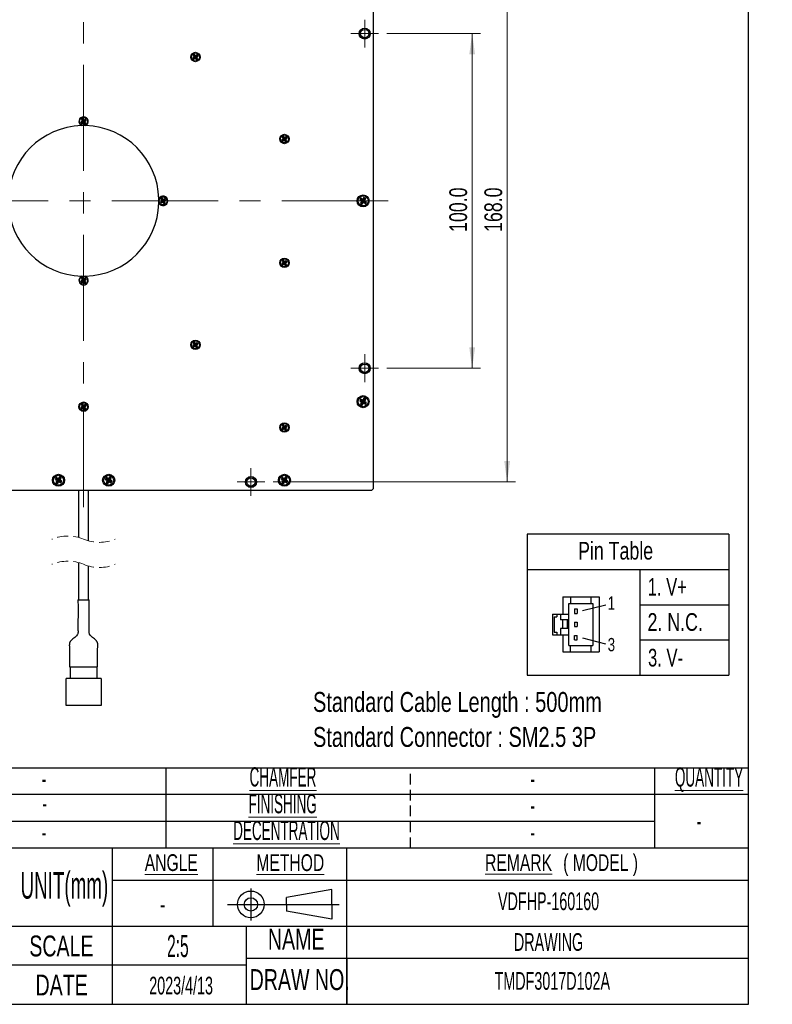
# Model space of a CAD drawing. Header units: millimetres. Extents: x 6 to 294, y 6 to 202.
# Tile 3 of 6: x 204 to 294, y 6 to 124. Entities that reach past the tile are written whole.
import ezdxf

# ---------------------------------------------------------------- set-up
doc = ezdxf.new("R2010")
doc.units = ezdxf.units.MM
doc.linetypes.add('CENTERX2', pattern=[20.32, 12.7, -2.54, 2.54, -2.54])
doc.linetypes.add('HIDDEN', pattern=[1.905, 1.27, -0.635])
doc.styles.add('SLDTEXTSTYLE0', font='TXT', dxfattribs={"width": 0.75})
doc.styles.add('SLDTEXTSTYLE1', font='TXT', dxfattribs={"width": 0.525})
doc.styles.add('SLDTEXTSTYLE2', font='TXT', dxfattribs={"width": 0.7})
doc.styles.add('SLDTEXTSTYLE5', font='TXT', dxfattribs={"width": 0.605})
doc.dimstyles.new('SLDDIMSTYLE0', dxfattribs={"dimtxt": 2.116667, "dimasz": 2.5, "dimexe": 0, "dimexo": 0.0625, "dimgap": 0.529167, "dimtad": 1, "dimdec": 1, "dimlfac": 2.5, "dimrnd": 1e-09, "dimzin": 4, "dimdsep": 46, "dimtxsty": 'SLDTEXTSTYLE0', "dimsah": 1, "dimcen": 0.09, "dimadec": 0, "dimazin": 1, "dimtfac": 1, "dimtdec": 1, "dimtofl": 0, "dimtmove": 0, "dimatfit": 3, "dimfxl": 1, "dimfrac": 2, "dimtolj": 1, "dimtzin": 12, "dimarcsym": 0})

# ---------------------------------------------------------------- blocks, each defined once
blk = doc.blocks.new('SW_NOTE_0')
at = {"color": 0, "linetype": 'Continuous', "lineweight": 0, "char_height": 2.3813, "attachment_point": 1, "style": 'SLDTEXTSTYLE0'}
for s, insert in [('Standard Cable Length : 500mm', (0, 3.07)), ('Standard Connector : SM2.5 3P', (0, -1.11))]:
    blk.add_mtext(s, dxfattribs=dict(at, insert=insert))
blk = doc.blocks.new('SW_NOTE_2')
at = {"color": 0, "linetype": 'Continuous', "lineweight": 0, "char_height": 2, "attachment_point": 2, "style": 'SLDTEXTSTYLE2'}
for s, insert in [('\\LREMARK', (4.5, 2.58)), ('( MODEL )', (14.3, 2.58))]:
    blk.add_mtext(s, dxfattribs=dict(at, insert=insert))
blk = doc.blocks.new('_D_7')
at = {"color": 7, "linetype": 'Continuous', "lineweight": 18}
for p, q in [((247.93, 122.49), (259.11, 122.49)), ((258.11, 122.49), (258.11, 82.49)), ((247.93, 82.49), (259.11, 82.49))]:
    blk.add_line(p, q, dxfattribs=at)
for points in [[(258.11, 122.49), (257.76, 119.99), (258.46, 119.99)], [(258.11, 82.49), (258.46, 84.99), (257.76, 84.99)]]:
    blk.add_solid(points, dxfattribs=at)
at = {"color": 7, "linetype": 'Continuous', "lineweight": 18, "insert": (255.38, 98.78), "char_height": 2.117, "attachment_point": 1, "rotation": 90, "style": 'SLDTEXTSTYLE0'}
blk.add_mtext('100.0', dxfattribs=at)
blk = doc.blocks.new('_D_9')
at = {"color": 7, "linetype": 'Continuous', "lineweight": 18}
for p, q in [((234.33, 136.09), (263.29, 136.09)), ((262.29, 136.09), (262.29, 68.89)), ((234.33, 68.89), (263.29, 68.89))]:
    blk.add_line(p, q, dxfattribs=at)
for points in [[(262.29, 136.09), (261.94, 133.59), (262.64, 133.59)], [(262.29, 68.89), (262.64, 71.39), (261.94, 71.39)]]:
    blk.add_solid(points, dxfattribs=at)
at = {"color": 7, "linetype": 'Continuous', "lineweight": 18, "insert": (259.57, 98.78), "char_height": 2.117, "attachment_point": 1, "rotation": 90, "style": 'SLDTEXTSTYLE0'}
blk.add_mtext('168.0', dxfattribs=at)
blk = doc.blocks.new('SW_CENTERMARKSYMBOL_2')
at = {"color": 0, "linetype": 'Continuous', "lineweight": 0}
for p, q in [((0, 1), (0, 1.66)), ((-1, 0), (-1.66, 0)), ((0, 0), (-1, 0)), ((0, 0), (0, 1)), ((0, 0), (0, -1)), ((0, 0), (1, 0)), ((1, 0), (1.66, 0)), ((0, -1), (0, -1.66))]:
    blk.add_line(p, q, dxfattribs=at)
blk = doc.blocks.new('SW_CENTERMARKSYMBOL_3')
at = {"color": 0, "linetype": 'Continuous', "lineweight": 0}
for p, q in [((0, 1), (0, 1.66)), ((-1, 0), (-1.66, 0)), ((0, 0), (-1, 0)), ((0, 0), (0, 1)), ((0, 0), (0, -1)), ((0, 0), (1, 0)), ((1, 0), (1.66, 0)), ((0, -1), (0, -1.66))]:
    blk.add_line(p, q, dxfattribs=at)
blk = doc.blocks.new('SW_CENTERMARKSYMBOL_4')
at = {"color": 0, "linetype": 'Continuous', "lineweight": 0}
for p, q in [((0, 1), (0, 1.66)), ((-1, 0), (-1.66, 0)), ((0, 0), (-1, 0)), ((0, 0), (0, 1)), ((0, 0), (0, -1)), ((0, 0), (1, 0)), ((1, 0), (1.66, 0)), ((0, -1), (0, -1.66))]:
    blk.add_line(p, q, dxfattribs=at)

msp = doc.modelspace()

# ---------------------------------------------------------------- linework, layer by layer
at = {"color": 7, "linetype": 'Continuous', "lineweight": 25}
for p, q in [((291.144, 6.453), (291.144, 199.039)), ((246.269, 136.891), (246.269, 68.091)), ((224.904, 119.717), (224.711, 119.591)), ((224.711, 119.591), (224.81, 119.44)), ((224.835, 119.565), (224.711, 119.591)), ((224.929, 120.008), (224.778, 119.909)), ((224.778, 119.909), (224.904, 119.717)), ((224.901, 119.884), (224.778, 119.909)), ((224.81, 119.44), (225.002, 119.566)), ((224.836, 119.564), (224.81, 119.44)), ((225.027, 119.691), (224.835, 119.565)), ((224.835, 119.565), (224.836, 119.564)), ((224.836, 119.564), (225.028, 119.689)), ((224.903, 119.885), (224.901, 119.884)), ((224.901, 119.884), (225.027, 119.691)), ((224.903, 119.885), (224.929, 120.008)), ((225.029, 119.692), (224.903, 119.885)), ((225.027, 119.691), (224.904, 119.717)), ((225.055, 119.815), (224.929, 120.008)), ((225.028, 119.689), (225.002, 119.566)), ((225.002, 119.566), (225.128, 119.374)), ((225.028, 119.689), (225.154, 119.497)), ((225.221, 119.818), (225.029, 119.692)), ((225.029, 119.692), (225.055, 119.815)), ((225.03, 119.691), (225.222, 119.816)), ((225.03, 119.691), (225.153, 119.665)), ((225.156, 119.498), (225.03, 119.691)), ((225.247, 119.941), (225.055, 119.815)), ((225.154, 119.497), (225.128, 119.374)), ((225.128, 119.374), (225.279, 119.472)), ((225.153, 119.665), (225.346, 119.79)), ((225.279, 119.472), (225.153, 119.665)), ((225.154, 119.497), (225.156, 119.498)), ((225.156, 119.498), (225.279, 119.472)), ((225.221, 119.818), (225.247, 119.941)), ((225.222, 119.816), (225.221, 119.818)), ((225.222, 119.816), (225.346, 119.79)), ((225.346, 119.79), (225.247, 119.941)), ((211.544, 112.017), (211.351, 111.891)), ((211.351, 111.891), (211.45, 111.74)), ((211.475, 111.865), (211.351, 111.891)), ((211.569, 112.308), (211.418, 112.209)), ((211.418, 112.209), (211.544, 112.017)), ((211.541, 112.184), (211.418, 112.209)), ((211.45, 111.74), (211.642, 111.866)), ((211.476, 111.864), (211.45, 111.74)), ((211.667, 111.991), (211.475, 111.865)), ((211.475, 111.865), (211.476, 111.864)), ((211.476, 111.864), (211.668, 111.989)), ((211.543, 112.185), (211.541, 112.184)), ((211.541, 112.184), (211.667, 111.991)), ((211.543, 112.185), (211.569, 112.308)), ((211.669, 111.992), (211.543, 112.185)), ((211.667, 111.991), (211.544, 112.017)), ((211.695, 112.115), (211.569, 112.308)), ((211.668, 111.989), (211.642, 111.866)), ((211.642, 111.866), (211.768, 111.674)), ((211.668, 111.989), (211.794, 111.797)), ((211.861, 112.118), (211.669, 111.992)), ((211.669, 111.992), (211.695, 112.115)), ((211.67, 111.991), (211.862, 112.116)), ((211.67, 111.991), (211.793, 111.965)), ((211.796, 111.798), (211.67, 111.991)), ((211.887, 112.241), (211.695, 112.115)), ((211.793, 111.965), (211.986, 112.09)), ((211.919, 111.772), (211.793, 111.965)), ((211.861, 112.118), (211.887, 112.241)), ((211.862, 112.116), (211.861, 112.118)), ((211.862, 112.116), (211.986, 112.09)), ((211.986, 112.09), (211.887, 112.241)), ((211.794, 111.797), (211.768, 111.674)), ((211.768, 111.674), (211.919, 111.772)), ((211.794, 111.797), (211.796, 111.798)), ((211.796, 111.798), (211.919, 111.772)), ((235.544, 109.917), (235.351, 109.791)), ((235.351, 109.791), (235.45, 109.64)), ((235.475, 109.765), (235.351, 109.791)), ((235.569, 110.208), (235.418, 110.109)), ((235.418, 110.109), (235.544, 109.917)), ((235.541, 110.084), (235.418, 110.109)), ((235.45, 109.64), (235.642, 109.766)), ((235.476, 109.764), (235.45, 109.64)), ((235.667, 109.891), (235.475, 109.765)), ((235.475, 109.765), (235.476, 109.764)), ((235.476, 109.764), (235.668, 109.889)), ((235.543, 110.085), (235.541, 110.084)), ((235.541, 110.084), (235.667, 109.891)), ((235.543, 110.085), (235.569, 110.208)), ((235.669, 109.892), (235.543, 110.085)), ((235.667, 109.891), (235.544, 109.917)), ((235.695, 110.015), (235.569, 110.208)), ((235.668, 109.889), (235.642, 109.766)), ((235.642, 109.766), (235.768, 109.574)), ((235.668, 109.889), (235.794, 109.697)), ((235.861, 110.018), (235.669, 109.892)), ((235.669, 109.892), (235.695, 110.015)), ((235.67, 109.891), (235.862, 110.016)), ((235.67, 109.891), (235.793, 109.865)), ((235.796, 109.698), (235.67, 109.891)), ((235.887, 110.141), (235.695, 110.015)), ((235.794, 109.697), (235.768, 109.574)), ((235.768, 109.574), (235.919, 109.672)), ((235.793, 109.865), (235.986, 109.99)), ((235.919, 109.672), (235.793, 109.865)), ((235.794, 109.697), (235.796, 109.698)), ((235.796, 109.698), (235.919, 109.672)), ((235.861, 110.018), (235.887, 110.141)), ((235.862, 110.016), (235.861, 110.018)), ((235.862, 110.016), (235.986, 109.99)), ((235.986, 109.99), (235.887, 110.141)), ((221.044, 102.517), (220.851, 102.391)), ((221.069, 102.808), (220.918, 102.709)), ((220.918, 102.709), (221.044, 102.517)), ((221.041, 102.684), (220.918, 102.709)), ((221.167, 102.491), (220.975, 102.365)), ((220.976, 102.364), (221.168, 102.489)), ((221.043, 102.685), (221.041, 102.684)), ((221.041, 102.684), (221.167, 102.491)), ((221.043, 102.685), (221.069, 102.808)), ((221.169, 102.492), (221.043, 102.685)), ((221.167, 102.491), (221.044, 102.517)), ((221.195, 102.615), (221.069, 102.808)), ((221.168, 102.489), (221.142, 102.366)), ((221.168, 102.489), (221.294, 102.297)), ((221.361, 102.618), (221.169, 102.492)), ((221.169, 102.492), (221.195, 102.615)), ((221.17, 102.491), (221.362, 102.616)), ((221.17, 102.491), (221.293, 102.465)), ((221.296, 102.298), (221.17, 102.491)), ((221.387, 102.741), (221.195, 102.615)), ((221.293, 102.465), (221.486, 102.59)), ((221.419, 102.272), (221.293, 102.465)), ((221.361, 102.618), (221.387, 102.741)), ((221.362, 102.616), (221.361, 102.618)), ((221.362, 102.616), (221.486, 102.59)), ((221.486, 102.59), (221.387, 102.741)), ((244.795, 102.806), (244.666, 102.603)), ((244.789, 102.631), (244.666, 102.603)), ((244.666, 102.603), (244.903, 102.454)), ((244.903, 102.454), (244.753, 102.217)), ((244.822, 102.683), (244.789, 102.631)), ((244.789, 102.631), (245.026, 102.481)), ((245.031, 102.656), (244.795, 102.806)), ((244.822, 102.683), (244.795, 102.806)), ((245.059, 102.534), (244.822, 102.683)), ((245.026, 102.481), (244.876, 102.245)), ((245.026, 102.481), (244.903, 102.454)), ((244.929, 102.211), (245.078, 102.448)), ((245.181, 102.893), (245.031, 102.656)), ((245.059, 102.534), (245.031, 102.656)), ((245.209, 102.77), (245.059, 102.534)), ((245.078, 102.448), (245.106, 102.325)), ((245.078, 102.448), (245.315, 102.298)), ((245.111, 102.5), (245.261, 102.737)), ((245.111, 102.5), (245.234, 102.528)), ((245.348, 102.351), (245.111, 102.5)), ((245.384, 102.765), (245.181, 102.893)), ((245.209, 102.77), (245.181, 102.893)), ((245.261, 102.737), (245.209, 102.77)), ((245.234, 102.528), (245.384, 102.765)), ((245.471, 102.378), (245.234, 102.528)), ((245.261, 102.737), (245.384, 102.765)), ((220.851, 102.391), (220.95, 102.24)), ((220.975, 102.365), (220.851, 102.391)), ((220.95, 102.24), (221.142, 102.366)), ((220.976, 102.364), (220.95, 102.24)), ((220.975, 102.365), (220.976, 102.364)), ((221.142, 102.366), (221.268, 102.174)), ((221.294, 102.297), (221.268, 102.174)), ((221.268, 102.174), (221.419, 102.272)), ((221.294, 102.297), (221.296, 102.298)), ((221.296, 102.298), (221.419, 102.272)), ((244.876, 102.245), (244.753, 102.217)), ((244.753, 102.217), (244.956, 102.089)), ((244.876, 102.245), (244.929, 102.211)), ((244.929, 102.211), (244.956, 102.089)), ((244.956, 102.089), (245.106, 102.325)), ((245.106, 102.325), (245.343, 102.176)), ((245.315, 102.298), (245.348, 102.351)), ((245.315, 102.298), (245.343, 102.176)), ((245.343, 102.176), (245.471, 102.378)), ((245.348, 102.351), (245.471, 102.378)), ((235.569, 95.408), (235.418, 95.309)), ((235.543, 95.285), (235.569, 95.408)), ((235.695, 95.215), (235.569, 95.408)), ((235.887, 95.341), (235.695, 95.215)), ((235.861, 95.218), (235.887, 95.341)), ((235.986, 95.19), (235.887, 95.341)), ((235.544, 95.117), (235.351, 94.991)), ((235.351, 94.991), (235.45, 94.84)), ((235.475, 94.965), (235.351, 94.991)), ((235.418, 95.309), (235.544, 95.117)), ((235.541, 95.284), (235.418, 95.309)), ((235.45, 94.84), (235.642, 94.966)), ((235.476, 94.964), (235.45, 94.84)), ((235.667, 95.091), (235.475, 94.965)), ((235.475, 94.965), (235.476, 94.964)), ((235.476, 94.964), (235.668, 95.089)), ((235.543, 95.285), (235.541, 95.284)), ((235.541, 95.284), (235.667, 95.091)), ((235.669, 95.092), (235.543, 95.285)), ((235.667, 95.091), (235.544, 95.117)), ((235.668, 95.089), (235.642, 94.966)), ((235.642, 94.966), (235.768, 94.774)), ((235.668, 95.089), (235.794, 94.897)), ((235.861, 95.218), (235.669, 95.092)), ((235.669, 95.092), (235.695, 95.215)), ((235.67, 95.091), (235.862, 95.216)), ((235.67, 95.091), (235.793, 95.065)), ((235.796, 94.898), (235.67, 95.091)), ((235.794, 94.897), (235.768, 94.774)), ((235.768, 94.774), (235.919, 94.872)), ((235.793, 95.065), (235.986, 95.19)), ((235.919, 94.872), (235.793, 95.065)), ((235.794, 94.897), (235.796, 94.898)), ((235.796, 94.898), (235.919, 94.872)), ((235.862, 95.216), (235.861, 95.218)), ((235.862, 95.216), (235.986, 95.19)), ((211.544, 93.017), (211.351, 92.891)), ((211.569, 93.308), (211.418, 93.209)), ((211.418, 93.209), (211.544, 93.017)), ((211.541, 93.184), (211.418, 93.209)), ((211.667, 92.991), (211.475, 92.865)), ((211.476, 92.864), (211.668, 92.989)), ((211.543, 93.185), (211.541, 93.184)), ((211.541, 93.184), (211.667, 92.991)), ((211.543, 93.185), (211.569, 93.308)), ((211.669, 92.992), (211.543, 93.185)), ((211.667, 92.991), (211.544, 93.017)), ((211.695, 93.115), (211.569, 93.308)), ((211.668, 92.989), (211.642, 92.866)), ((211.668, 92.989), (211.794, 92.797)), ((211.861, 93.118), (211.669, 92.992)), ((211.669, 92.992), (211.695, 93.115)), ((211.67, 92.991), (211.862, 93.116)), ((211.67, 92.991), (211.793, 92.965)), ((211.796, 92.798), (211.67, 92.991)), ((211.887, 93.241), (211.695, 93.115)), ((211.793, 92.965), (211.986, 93.09)), ((211.861, 93.118), (211.887, 93.241)), ((211.862, 93.116), (211.861, 93.118)), ((211.862, 93.116), (211.986, 93.09)), ((211.986, 93.09), (211.887, 93.241)), ((211.351, 92.891), (211.45, 92.74)), ((211.475, 92.865), (211.351, 92.891)), ((211.45, 92.74), (211.642, 92.866)), ((211.476, 92.864), (211.45, 92.74)), ((211.475, 92.865), (211.476, 92.864)), ((211.642, 92.866), (211.768, 92.674)), ((211.794, 92.797), (211.768, 92.674)), ((211.768, 92.674), (211.919, 92.772)), ((211.919, 92.772), (211.793, 92.965)), ((211.794, 92.797), (211.796, 92.798)), ((211.796, 92.798), (211.919, 92.772)), ((224.904, 85.317), (224.711, 85.191)), ((224.711, 85.191), (224.81, 85.04)), ((224.835, 85.165), (224.711, 85.191)), ((224.929, 85.608), (224.778, 85.509)), ((224.778, 85.509), (224.904, 85.317)), ((224.901, 85.484), (224.778, 85.509)), ((224.81, 85.04), (225.002, 85.166)), ((224.836, 85.164), (224.81, 85.04)), ((225.027, 85.291), (224.835, 85.165)), ((224.835, 85.165), (224.836, 85.164)), ((224.836, 85.164), (225.028, 85.289)), ((224.903, 85.485), (224.901, 85.484)), ((224.901, 85.484), (225.027, 85.291)), ((224.903, 85.485), (224.929, 85.608)), ((225.029, 85.292), (224.903, 85.485)), ((225.027, 85.291), (224.904, 85.317)), ((225.055, 85.415), (224.929, 85.608)), ((225.028, 85.289), (225.002, 85.166)), ((225.002, 85.166), (225.128, 84.974)), ((225.028, 85.289), (225.154, 85.097)), ((225.221, 85.418), (225.029, 85.292)), ((225.029, 85.292), (225.055, 85.415)), ((225.03, 85.291), (225.222, 85.416)), ((225.03, 85.291), (225.153, 85.265)), ((225.156, 85.098), (225.03, 85.291)), ((225.247, 85.541), (225.055, 85.415)), ((225.154, 85.097), (225.128, 84.974)), ((225.128, 84.974), (225.279, 85.072)), ((225.153, 85.265), (225.346, 85.39)), ((225.279, 85.072), (225.153, 85.265)), ((225.154, 85.097), (225.156, 85.098)), ((225.156, 85.098), (225.279, 85.072)), ((225.221, 85.418), (225.247, 85.541)), ((225.222, 85.416), (225.221, 85.418)), ((225.222, 85.416), (225.346, 85.39)), ((225.346, 85.39), (225.247, 85.541)), ((245.181, 78.893), (245.031, 78.656)), ((245.384, 78.765), (245.181, 78.893)), ((245.209, 78.77), (245.181, 78.893)), ((211.544, 77.917), (211.351, 77.791)), ((211.351, 77.791), (211.45, 77.64)), ((211.475, 77.765), (211.351, 77.791)), ((211.569, 78.208), (211.418, 78.109)), ((211.418, 78.109), (211.544, 77.917)), ((211.541, 78.084), (211.418, 78.109)), ((211.45, 77.64), (211.642, 77.766)), ((211.476, 77.764), (211.45, 77.64)), ((211.667, 77.891), (211.475, 77.765)), ((211.475, 77.765), (211.476, 77.764)), ((211.476, 77.764), (211.668, 77.889)), ((211.543, 78.085), (211.541, 78.084)), ((211.541, 78.084), (211.667, 77.891)), ((211.543, 78.085), (211.569, 78.208)), ((211.669, 77.892), (211.543, 78.085)), ((211.667, 77.891), (211.544, 77.917)), ((211.695, 78.015), (211.569, 78.208)), ((211.668, 77.889), (211.642, 77.766)), ((211.642, 77.766), (211.768, 77.574)), ((211.668, 77.889), (211.794, 77.697)), ((211.861, 78.018), (211.669, 77.892)), ((211.669, 77.892), (211.695, 78.015)), ((211.67, 77.891), (211.862, 78.016)), ((211.67, 77.891), (211.793, 77.865)), ((211.796, 77.698), (211.67, 77.891)), ((211.887, 78.141), (211.695, 78.015)), ((211.794, 77.697), (211.768, 77.574)), ((211.793, 77.865), (211.986, 77.99)), ((211.919, 77.672), (211.793, 77.865)), ((211.794, 77.697), (211.796, 77.698)), ((211.796, 77.698), (211.919, 77.672)), ((211.861, 78.018), (211.887, 78.141)), ((211.862, 78.016), (211.861, 78.018)), ((211.862, 78.016), (211.986, 77.99)), ((211.986, 77.99), (211.887, 78.141)), ((244.795, 78.806), (244.666, 78.603)), ((244.789, 78.631), (244.666, 78.603)), ((244.666, 78.603), (244.903, 78.454)), ((244.903, 78.454), (244.753, 78.217)), ((244.876, 78.245), (244.753, 78.217)), ((244.753, 78.217), (244.956, 78.089)), ((244.822, 78.683), (244.789, 78.631)), ((244.789, 78.631), (245.026, 78.481)), ((245.031, 78.656), (244.795, 78.806)), ((244.822, 78.683), (244.795, 78.806)), ((245.059, 78.534), (244.822, 78.683)), ((245.026, 78.481), (244.876, 78.245)), ((244.876, 78.245), (244.929, 78.211)), ((245.026, 78.481), (244.903, 78.454)), ((244.929, 78.211), (245.078, 78.448)), ((244.929, 78.211), (244.956, 78.089)), ((244.956, 78.089), (245.106, 78.325)), ((245.059, 78.534), (245.031, 78.656)), ((245.209, 78.77), (245.059, 78.534)), ((245.078, 78.448), (245.106, 78.325)), ((245.078, 78.448), (245.315, 78.298)), ((245.106, 78.325), (245.343, 78.176)), ((245.111, 78.5), (245.261, 78.737)), ((245.111, 78.5), (245.234, 78.528)), ((245.348, 78.351), (245.111, 78.5)), ((245.261, 78.737), (245.209, 78.77)), ((245.234, 78.528), (245.384, 78.765)), ((245.471, 78.378), (245.234, 78.528)), ((245.261, 78.737), (245.384, 78.765)), ((245.315, 78.298), (245.348, 78.351)), ((245.315, 78.298), (245.343, 78.176)), ((245.343, 78.176), (245.471, 78.378)), ((245.348, 78.351), (245.471, 78.378)), ((211.768, 77.574), (211.919, 77.672)), ((235.544, 75.437), (235.351, 75.311)), ((235.569, 75.728), (235.418, 75.629)), ((235.418, 75.629), (235.544, 75.437)), ((235.541, 75.604), (235.418, 75.629)), ((235.667, 75.411), (235.475, 75.285)), ((235.476, 75.284), (235.668, 75.409)), ((235.543, 75.605), (235.541, 75.604)), ((235.541, 75.604), (235.667, 75.411)), ((235.543, 75.605), (235.569, 75.728)), ((235.669, 75.412), (235.543, 75.605)), ((235.667, 75.411), (235.544, 75.437)), ((235.695, 75.535), (235.569, 75.728)), ((235.668, 75.409), (235.642, 75.286)), ((235.668, 75.409), (235.794, 75.217)), ((235.861, 75.538), (235.669, 75.412)), ((235.669, 75.412), (235.695, 75.535)), ((235.67, 75.411), (235.862, 75.536)), ((235.67, 75.411), (235.793, 75.385)), ((235.796, 75.218), (235.67, 75.411)), ((235.887, 75.661), (235.695, 75.535)), ((235.793, 75.385), (235.986, 75.51)), ((235.919, 75.192), (235.793, 75.385)), ((235.861, 75.538), (235.887, 75.661)), ((235.862, 75.536), (235.861, 75.538)), ((235.862, 75.536), (235.986, 75.51)), ((235.986, 75.51), (235.887, 75.661)), ((235.351, 75.311), (235.45, 75.16)), ((235.475, 75.285), (235.351, 75.311)), ((235.45, 75.16), (235.642, 75.286)), ((235.476, 75.284), (235.45, 75.16)), ((235.475, 75.285), (235.476, 75.284)), ((235.642, 75.286), (235.768, 75.094)), ((235.794, 75.217), (235.768, 75.094)), ((235.768, 75.094), (235.919, 75.192)), ((235.794, 75.217), (235.796, 75.218)), ((235.796, 75.218), (235.919, 75.192)), ((208.781, 69.493), (208.631, 69.256)), ((208.984, 69.365), (208.781, 69.493)), ((208.809, 69.37), (208.781, 69.493)), ((214.781, 69.493), (214.631, 69.256)), ((214.984, 69.365), (214.781, 69.493)), ((214.809, 69.37), (214.781, 69.493)), ((235.781, 69.493), (235.631, 69.256)), ((235.984, 69.365), (235.781, 69.493)), ((235.809, 69.37), (235.781, 69.493)), ((208.395, 69.406), (208.266, 69.203)), ((208.389, 69.231), (208.266, 69.203)), ((208.266, 69.203), (208.503, 69.054)), ((208.503, 69.054), (208.353, 68.817)), ((208.476, 68.845), (208.353, 68.817)), ((208.353, 68.817), (208.556, 68.689)), ((208.422, 69.283), (208.389, 69.231)), ((208.389, 69.231), (208.626, 69.081)), ((208.631, 69.256), (208.395, 69.406)), ((208.422, 69.283), (208.395, 69.406)), ((208.659, 69.134), (208.422, 69.283)), ((208.626, 69.081), (208.476, 68.845)), ((208.476, 68.845), (208.529, 68.811)), ((208.626, 69.081), (208.503, 69.054)), ((208.529, 68.811), (208.678, 69.048)), ((208.529, 68.811), (208.556, 68.689)), ((208.556, 68.689), (208.706, 68.925)), ((208.659, 69.134), (208.631, 69.256)), ((208.809, 69.37), (208.659, 69.134)), ((208.678, 69.048), (208.706, 68.925)), ((208.678, 69.048), (208.915, 68.898)), ((208.706, 68.925), (208.943, 68.776)), ((208.711, 69.1), (208.861, 69.337)), ((208.711, 69.1), (208.834, 69.128)), ((208.948, 68.951), (208.711, 69.1)), ((208.861, 69.337), (208.809, 69.37)), ((208.834, 69.128), (208.984, 69.365)), ((209.071, 68.978), (208.834, 69.128)), ((208.861, 69.337), (208.984, 69.365)), ((208.915, 68.898), (208.948, 68.951)), ((208.915, 68.898), (208.943, 68.776)), ((208.943, 68.776), (209.071, 68.978)), ((208.948, 68.951), (209.071, 68.978)), ((214.395, 69.406), (214.266, 69.203)), ((214.389, 69.231), (214.266, 69.203)), ((214.266, 69.203), (214.503, 69.054)), ((214.503, 69.054), (214.353, 68.817)), ((214.476, 68.845), (214.353, 68.817)), ((214.353, 68.817), (214.556, 68.689)), ((214.422, 69.283), (214.389, 69.231)), ((214.389, 69.231), (214.626, 69.081)), ((214.631, 69.256), (214.395, 69.406)), ((214.422, 69.283), (214.395, 69.406)), ((214.659, 69.134), (214.422, 69.283)), ((214.626, 69.081), (214.476, 68.845)), ((214.476, 68.845), (214.529, 68.811)), ((214.626, 69.081), (214.503, 69.054)), ((214.529, 68.811), (214.678, 69.048)), ((214.529, 68.811), (214.556, 68.689)), ((214.556, 68.689), (214.706, 68.925)), ((214.659, 69.134), (214.631, 69.256)), ((214.809, 69.37), (214.659, 69.134)), ((214.678, 69.048), (214.706, 68.925)), ((214.678, 69.048), (214.915, 68.898)), ((214.706, 68.925), (214.943, 68.776)), ((214.711, 69.1), (214.861, 69.337)), ((214.711, 69.1), (214.834, 69.128)), ((214.948, 68.951), (214.711, 69.1)), ((214.861, 69.337), (214.809, 69.37)), ((214.834, 69.128), (214.984, 69.365)), ((215.071, 68.978), (214.834, 69.128)), ((214.861, 69.337), (214.984, 69.365)), ((214.915, 68.898), (214.948, 68.951)), ((214.915, 68.898), (214.943, 68.776)), ((214.943, 68.776), (215.071, 68.978)), ((214.948, 68.951), (215.071, 68.978)), ((235.395, 69.406), (235.266, 69.203)), ((235.389, 69.231), (235.266, 69.203)), ((235.266, 69.203), (235.503, 69.054)), ((235.503, 69.054), (235.353, 68.817)), ((235.476, 68.845), (235.353, 68.817)), ((235.353, 68.817), (235.556, 68.689)), ((235.422, 69.283), (235.389, 69.231)), ((235.389, 69.231), (235.626, 69.081)), ((235.631, 69.256), (235.395, 69.406)), ((235.422, 69.283), (235.395, 69.406)), ((235.659, 69.134), (235.422, 69.283)), ((235.626, 69.081), (235.476, 68.845)), ((235.476, 68.845), (235.529, 68.811)), ((235.626, 69.081), (235.503, 69.054)), ((235.529, 68.811), (235.678, 69.048)), ((235.529, 68.811), (235.556, 68.689)), ((235.556, 68.689), (235.706, 68.925)), ((235.659, 69.134), (235.631, 69.256)), ((235.809, 69.37), (235.659, 69.134)), ((235.678, 69.048), (235.706, 68.925)), ((235.678, 69.048), (235.915, 68.898)), ((235.706, 68.925), (235.943, 68.776)), ((235.711, 69.1), (235.861, 69.337)), ((235.711, 69.1), (235.834, 69.128)), ((235.948, 68.951), (235.711, 69.1)), ((235.861, 69.337), (235.809, 69.37)), ((235.834, 69.128), (235.984, 69.365)), ((236.071, 68.978), (235.834, 69.128)), ((235.861, 69.337), (235.984, 69.365)), ((235.915, 68.898), (235.948, 68.951)), ((235.915, 68.898), (235.943, 68.776)), ((235.943, 68.776), (236.071, 68.978)), ((235.948, 68.951), (236.071, 68.978)), ((246.069, 67.891), (177.269, 67.891)), ((211.069, 67.891), (211.069, 62.256)), ((212.269, 61.844), (212.269, 67.891)), ((246.069, 67.891), (246.269, 68.091)), ((288.789, 62.64), (264.677, 62.64)), ((264.677, 62.64), (264.677, 45.795)), ((288.789, 62.64), (288.789, 45.795)), ((211.069, 59.256), (211.069, 54.808)), ((212.269, 54.808), (212.269, 58.844)), ((264.677, 58.429), (288.789, 58.429)), ((278.136, 58.429), (278.136, 45.795)), ((210.989, 54.808), (212.349, 54.808)), ((268.947, 55.181), (273.277, 55.181)), ((268.947, 55.181), (268.947, 53.079)), ((269.677, 54.366), (272.53, 54.366)), ((269.677, 49.334), (269.677, 54.366)), ((269.865, 55.181), (269.865, 54.366)), ((271.279, 53.522), (274.067, 54.215)), ((272.318, 54.366), (272.318, 55.181)), ((272.53, 54.366), (272.53, 49.334)), ((273.277, 55.181), (273.277, 48.598)), ((278.136, 54.218), (288.789, 54.218)), ((267.701, 53.079), (269.677, 53.079)), ((267.701, 53.079), (267.701, 50.612)), ((268.221, 53.079), (268.221, 52.776)), ((268.657, 53.079), (268.657, 52.395)), ((270.345, 53.707), (270.345, 53.188)), ((270.345, 53.707), (270.653, 53.707)), ((270.345, 53.188), (270.653, 53.188)), ((270.653, 53.707), (270.653, 53.188)), ((267.923, 52.776), (267.923, 50.922)), ((267.923, 52.776), (268.221, 52.776)), ((269.677, 52.395), (268.657, 52.395)), ((268.894, 52.395), (268.894, 51.381)), ((269.469, 52.395), (269.469, 51.381)), ((270.345, 52.14), (270.345, 51.62)), ((270.345, 52.14), (270.653, 52.14)), ((270.653, 52.14), (270.653, 51.62)), ((267.701, 50.612), (269.677, 50.612)), ((267.923, 50.922), (268.221, 50.922)), ((268.221, 50.922), (268.221, 50.612)), ((269.677, 51.381), (268.657, 51.381)), ((268.657, 51.381), (268.657, 50.612)), ((268.944, 50.612), (268.944, 48.598)), ((270.345, 51.62), (270.653, 51.62)), ((270.345, 50.54), (270.653, 50.54)), ((270.345, 50.012), (270.345, 50.54)), ((270.345, 50.012), (270.653, 50.012)), ((270.653, 50.012), (270.653, 50.54)), ((271.279, 50.25), (274.059, 49.555)), ((278.136, 50.006), (288.789, 50.006)), ((268.944, 48.598), (273.277, 48.598)), ((269.677, 49.334), (272.53, 49.334)), ((269.865, 48.598), (269.865, 49.334)), ((272.318, 48.598), (272.318, 49.334)), ((209.989, 46.808), (210.189, 46.808)), ((210.069, 46.808), (210.069, 45.388)), ((210.189, 46.808), (213.149, 46.808)), ((213.149, 46.808), (213.349, 46.808)), ((213.269, 46.808), (213.269, 45.388)), ((209.569, 42.188), (209.569, 45.388)), ((213.769, 45.388), (209.569, 45.388)), ((213.769, 45.388), (213.769, 42.188)), ((264.677, 45.795), (288.789, 45.795)), ((213.769, 42.188), (209.569, 42.188)), ((139.144, 34.72), (291.144, 34.72)), ((221.544, 25.12), (221.544, 34.72)), ((279.944, 25.12), (279.944, 34.72)), ((291.144, 31.52), (139.144, 31.52)), ((279.944, 28.32), (163.144, 28.32)), ((291.144, 25.12), (163.144, 25.12)), ((215.144, 15.786), (215.144, 25.12)), ((227.144, 15.786), (227.144, 25.12)), ((243.144, 6.453), (243.144, 25.12)), ((291.144, 21.253), (215.144, 21.253)), ((231.658, 20.314), (231.658, 16.474)), ((241.354, 20.174), (235.917, 19.205)), ((241.354, 18.394), (241.354, 20.174)), ((235.917, 18.394), (235.917, 19.205)), ((228.88, 18.394), (242.206, 18.394)), ((235.917, 18.394), (235.917, 17.583)), ((241.354, 18.394), (241.354, 16.614)), ((241.354, 16.614), (235.917, 17.583)), ((203.144, 15.786), (291.144, 15.786)), ((215.144, 6.453), (215.144, 15.786)), ((231.144, 6.453), (231.144, 15.786)), ((291.144, 11.92), (231.144, 11.92)), ((243.144, 11.92), (243.144, 6.453)), ((231.144, 11.12), (203.144, 11.12)), ((5.901, 6.453), (291.144, 6.453))]:
    msp.add_line(p, q, dxfattribs=at)
at = {"color": 7, "linetype": 'CENTERX2', "lineweight": 18}
for p, q in [((211.669, 139.091), (211.669, 65.891)), ((248.069, 102.491), (175.269, 102.491))]:
    msp.add_line(p, q, dxfattribs=at)
at = {"color": 7, "linetype": 'HIDDEN', "lineweight": 25}
msp.add_line((250.744, 25.12), (250.744, 34.72), dxfattribs=at)
at = {"color": 7, "linetype": 'Continuous', "lineweight": 25}
for centre, radius in [((245.269, 122.491), 0.66), ((245.269, 122.491), 0.5), ((225.029, 119.691), 0.56), ((225.029, 119.691), 0.48), ((211.669, 111.991), 0.47), ((235.669, 109.891), 0.56), ((235.669, 109.891), 0.48), ((221.169, 102.491), 0.47), ((245.069, 102.491), 0.72), ((245.069, 102.491), 0.6), ((235.669, 95.091), 0.56), ((235.669, 95.091), 0.48), ((211.669, 92.991), 0.47), ((225.029, 85.291), 0.56), ((225.029, 85.291), 0.48), ((245.269, 82.491), 0.66), ((245.269, 82.491), 0.5), ((245.069, 78.491), 0.72), ((245.069, 78.491), 0.6), ((211.669, 77.891), 0.56), ((211.669, 77.891), 0.48), ((235.669, 75.411), 0.56), ((235.669, 75.411), 0.48), ((208.669, 69.091), 0.72), ((208.669, 69.091), 0.6), ((214.669, 69.091), 0.72), ((214.669, 69.091), 0.6), ((231.669, 68.891), 0.66), ((235.669, 69.091), 0.72), ((235.669, 69.091), 0.6), ((231.669, 68.891), 0.5), ((231.658, 18.394), 1.6), ((231.658, 18.394), 0.8)]:
    msp.add_circle(centre, radius, dxfattribs=at)
at = {"color": 7, "linetype": 'Continuous', "lineweight": 0}
for centre, start, end in [((245.269, 122.491), 254.99332, 194.99827), ((245.269, 82.491), 254.9934, 194.9984), ((231.669, 68.891), 254.99443, 194.99877)]:
    msp.add_arc(centre, 0.6, start, end, dxfattribs=at)
at = {"color": 7, "linetype": 'Continuous', "lineweight": 25}
for centre, radius, start, end in [((211.669, 111.991), 0.56, 295.99471, 244.00529), ((211.669, 102.491), 9, 91.56272, 178.43727), ((211.669, 102.491), 9, 1.56273, 88.43728), ((221.169, 102.491), 0.56, 205.99473, 154.00527), ((211.669, 102.491), 9, 181.56272, 268.43728), ((211.669, 102.491), 9, 271.56272, 358.43727), ((211.669, 92.991), 0.56, 115.99471, 64.00529)]:
    msp.add_arc(centre, radius, start, end, dxfattribs=at)
at = {"color": 7, "linetype": 'HIDDEN', "lineweight": 18}
for centre, start, end in [((209.781, 57.52), 67.38014, 112.61986), ((213.556, 66.58), 247.38014, 292.61986), ((209.781, 54.52), 67.38014, 112.61986), ((213.556, 63.58), 247.38014, 292.61986)]:
    msp.add_arc(centre, 4.908, start, end, dxfattribs=at)
at = {"color": 7, "linetype": 'Continuous', "lineweight": 25}
for points, knots in [([(211.914, 111.487), (211.843, 111.489), (211.704, 111.492), (211.54, 111.49), (211.448, 111.488), (211.423, 111.487)], [0, 0, 0, 0, 0.4336571, 0.8499125, 1, 1, 1, 1]), ([(220.665, 102.245), (220.667, 102.316), (220.67, 102.455), (220.668, 102.619), (220.666, 102.712), (220.665, 102.736)], [0, 0, 0, 0, 0.4336577, 0.8499113, 1, 1, 1, 1]), ([(211.423, 93.494), (211.494, 93.493), (211.633, 93.49), (211.797, 93.491), (211.889, 93.494), (211.914, 93.494)], [0, 0, 0, 0, 0.4336571, 0.8499125, 1, 1, 1, 1]), ([(210.989, 54.808), (211.009, 54.015), (211.038, 52.845), (210.948, 51.525), (211.022, 50.948), (210.969, 50.718), (210.89, 50.564), (210.655, 50.324), (210.344, 50.132), (210.133, 49.91), (210.061, 49.798), (210.017, 49.709), (209.99, 49.623), (209.975, 49.535), (209.967, 49.464), (209.965, 49.401), (209.965, 49.351), (209.966, 49.308), (209.968, 49.264), (209.97, 49.221), (209.973, 49.182), (209.977, 49.137), (209.982, 49.088), (209.99, 49.004), (209.991, 48.913), (209.989, 48.823), (209.988, 48.772), (209.988, 48.739), (209.988, 48.715), (209.988, 48.69), (209.988, 48.666), (209.989, 48.643), (209.989, 48.597), (209.989, 48.532), (209.989, 48.434), (209.988, 48.249), (209.988, 47.703), (209.988, 47.196), (209.989, 46.808)], [0, 0, 0, 0, 0.2826814, 0.4176101, 0.4729399, 0.4868507, 0.5013367, 0.5343693, 0.6046002, 0.6314819, 0.6427164, 0.6523284, 0.6667564, 0.6744207, 0.6843049, 0.6923003, 0.6970392, 0.7022342, 0.7076583, 0.7127372, 0.7174153, 0.7216831, 0.7289913, 0.7348178, 0.7519463, 0.7614209, 0.767083, 0.7700395, 0.7730096, 0.7759505, 0.7788255, 0.7816053, 0.7842675, 0.7950031, 0.8049576, 0.8191897, 0.8611901, 1, 1, 1, 1]), ([(213.348, 48.834), (213.347, 48.869), (213.345, 48.937), (213.351, 49.048), (213.361, 49.146), (213.367, 49.222), (213.369, 49.268), (213.371, 49.301), (213.373, 49.355), (213.372, 49.432), (213.365, 49.525), (213.351, 49.604), (213.334, 49.663), (213.319, 49.706), (213.302, 49.744), (213.284, 49.782), (213.259, 49.825), (213.226, 49.873), (213.186, 49.925), (213.1, 50.02), (212.953, 50.145), (212.753, 50.29), (212.545, 50.455), (212.396, 50.632), (212.321, 50.888), (212.358, 51.204), (212.345, 51.721), (212.336, 52.479), (212.342, 53.542), (212.346, 54.352), (212.349, 54.808)], [0, 0, 0, 0, 0.01636259, 0.03215039, 0.0521697, 0.06284026, 0.06817933, 0.07347319, 0.07869272, 0.09338484, 0.10979913, 0.12234051, 0.13119413, 0.13864049, 0.14403594, 0.1506543, 0.15848878, 0.16755618, 0.17789243, 0.18954765, 0.22734618, 0.26864331, 0.30570271, 0.35256835, 0.37429302, 0.42928217, 0.49950208, 0.61874931, 0.78577923, 1, 1, 1, 1]), ([(213.346, 48.949), (213.347, 48.956), (213.347, 48.962), (213.347, 48.959), (213.347, 48.959)], [0, 0, 0, 0, 0.9867487, 1, 1, 1, 1]), ([(213.349, 46.808), (213.349, 47.111), (213.349, 47.516), (213.349, 47.987), (213.349, 48.188), (213.349, 48.304), (213.349, 48.378), (213.349, 48.45), (213.348, 48.545), (213.349, 48.663), (213.349, 48.77), (213.348, 48.853), (213.347, 48.89), (213.347, 48.907)], [0, 0, 0, 0, 0.4342754, 0.5781035, 0.6730386, 0.7210429, 0.7447639, 0.7787297, 0.8234714, 0.8813713, 0.9472983, 0.9756652, 1, 1, 1, 1])]:
    msp.add_open_spline(points, degree=3, knots=knots, dxfattribs=at)

# ---------------------------------------------------------------- block references
at = {"color": 7, "linetype": 'Continuous', "lineweight": 0}
for name, p in [('SW_CENTERMARKSYMBOL_2', (245.269, 122.491)), ('SW_CENTERMARKSYMBOL_3', (245.269, 82.491)), ('SW_CENTERMARKSYMBOL_4', (231.669, 68.891)), ('SW_NOTE_0', (239.087, 40.715)), ('SW_NOTE_2', (259.158, 21.811))]:
    msp.add_blockref(name, p, dxfattribs=at)

# ---------------------------------------------------------------- texts
for s, insert, char_height, attachment_point, style in [('Pin Table', (270.769, 61.733), 2.1167, 1, 'SLDTEXTSTYLE0'), ('1. V+', (279.094, 57.416), 2.1167, 1, 'SLDTEXTSTYLE2'), ('1', (274.307, 55.215), 1.587, 1, 'SLDTEXTSTYLE0'), ('2. N.C.', (279.07, 53.213), 2.1167, 1, 'SLDTEXTSTYLE0'), ('3', (274.307, 50.247), 1.587, 1, 'SLDTEXTSTYLE0'), ('3. V-', (279.128, 48.948), 2.1167, 1, 'SLDTEXTSTYLE2'), ('\\LCHAMFER', (235.495, 34.788), 2.3, 2, 'SLDTEXTSTYLE1'), ('\\LQUANTITY', (286.421, 34.773), 2.3, 2, 'SLDTEXTSTYLE1'), ('-', (206.953, 34.589), 2.3, 2, 'SLDTEXTSTYLE1'), ('-', (265.353, 34.589), 2.3, 2, 'SLDTEXTSTYLE1'), ('\\LFINISHING', (235.462, 31.588), 2.3, 2, 'SLDTEXTSTYLE1'), ('-', (207.022, 31.652), 2.3, 2, 'SLDTEXTSTYLE1'), ('-', (265.353, 31.389), 2.3, 2, 'SLDTEXTSTYLE1'), ('\\LDECENTRATION', (235.915, 28.388), 2.3, 2, 'SLDTEXTSTYLE1'), ('-', (285.202, 29.507), 2.3, 2, 'SLDTEXTSTYLE1'), ('-', (206.953, 28.189), 2.3, 2, 'SLDTEXTSTYLE1'), ('-', (265.353, 28.189), 2.3, 2, 'SLDTEXTSTYLE1'), ('\\LANGLE', (222.15, 24.389), 2, 2, 'SLDTEXTSTYLE2'), ('\\LMETHOD', (236.373, 24.389), 2, 2, 'SLDTEXTSTYLE2'), ('UNIT(mm)', (209.373, 22.283), 3.2, 2, 'SLDTEXTSTYLE1'), ('VDFHP-160160', (267.242, 19.831), 2.11667, 2, 'SLDTEXTSTYLE5'), ('-', (221.124, 19.393), 2, 2, 'SLDTEXTSTYLE2'), ('NAME', (237.081, 15.492), 2.5, 2, 'SLDTEXTSTYLE2'), ('SCALE', (209.022, 14.676), 2.5, 2, 'SLDTEXTSTYLE2'), ('2:5', (222.936, 14.746), 2.6458, 2, 'SLDTEXTSTYLE1'), ('DRAWING', (267.236, 14.959), 2.1167, 2, 'SLDTEXTSTYLE5'), ('DRAW NO.', (237.498, 10.658), 2.5, 2, 'SLDTEXTSTYLE2'), ('DATE', (209.047, 10.009), 2.5, 2, 'SLDTEXTSTYLE2'), ('2023/4/13', (223.325, 9.752), 2.1167, 2, 'SLDTEXTSTYLE5'), ('TMDF3017D102A', (267.689, 10.307), 2.11667, 2, 'SLDTEXTSTYLE5')]:
    msp.add_mtext(s, dxfattribs=dict(at, insert=insert, char_height=char_height, attachment_point=attachment_point, style=style))

# ---------------------------------------------------------------- dimensions: what is measured, and where the dimension line sits
at = {"color": 7, "linetype": 'Continuous', "lineweight": 18}
for base, p1, p2, picture, middle in [((262.294, 68.891), (233.329, 136.091), (233.329, 68.891), '_D_9', (262.294, 102.302)), ((258.106, 82.491), (246.929, 122.491), (246.929, 82.491), '_D_7', (258.106, 102.302))]:
    dim = msp.add_linear_dim(base=base, p1=p1, p2=p2, angle=90, dimstyle='SLDDIMSTYLE0', dxfattribs=at)
    dim.commit()
    dim.dimension.update_dxf_attribs({"geometry": picture, "text_midpoint": middle, "dimtype": 160})

doc.saveas('drawing.dxf')
